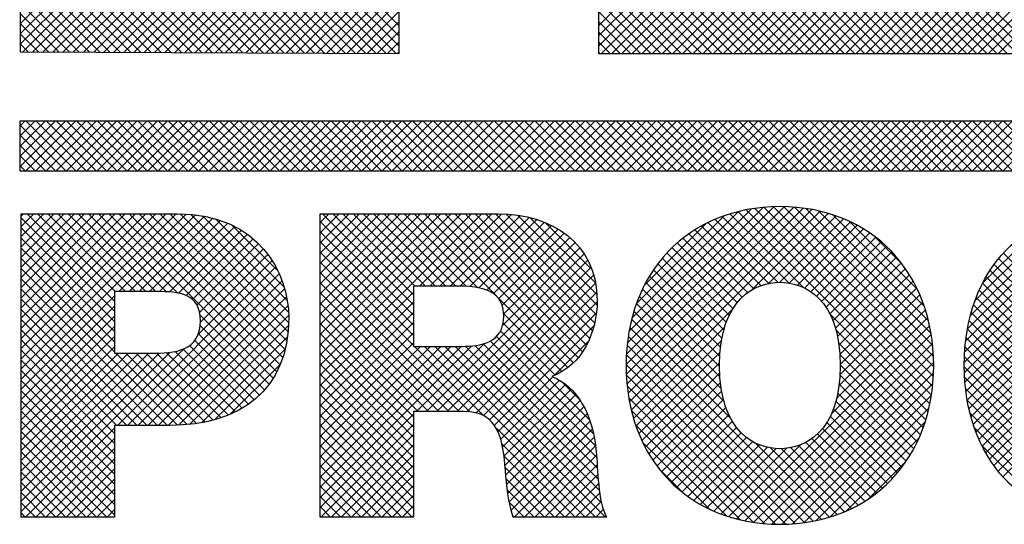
# Model space of a CAD drawing. Extents: x 0 to 34, y 0 to 22.
# Tile 6 of 20: x 29.104 to 29.531, y 3.037 to 3.256. Entities that reach past the tile are written whole.
import ezdxf
from ezdxf.enums import TextEntityAlignment as Align

# ---------------------------------------------------------------- set-up
doc = ezdxf.new("R2010")
doc.units = 0
doc.header["$LTSCALE"] = 0.25
doc.header["$MEASUREMENT"] = 0
for name, color, linetype in [('DIM', 7, 'CONTINUOUS'), ('FORMAT', 6, 'CONTINUOUS'), ('LOGO_HI', 11, 'CONTINUOUS')]:
    doc.layers.add(name, color=color, linetype=linetype)
doc.styles.add('RD25', font='ROMAND.shx', dxfattribs={"height": 0.25})
doc.styles.add('ROMAND', font='ROMAND.SHX')
doc.styles.add('RS10', font='ROMANS.shx', dxfattribs={"height": 0.1})

# ---------------------------------------------------------------- blocks, each defined once
blk = doc.blocks.new('FORMAT')
at = {"layer": 'LOGO_HI'}
for p, q in [((-0.79174, 0.75386), (-0.34174, 1.20387)), ((-0.78732, 0.75386), (-0.33732, 1.20387)), ((-0.7829, 0.75386), (-0.3329, 1.20387)), ((-0.77848, 0.75386), (-0.3305, 1.20185)), ((-0.77406, 0.75386), (-0.3293, 1.19863)), ((-0.60684, 0.75386), (-1.04845, 1.19547)), ((-1.04845, 0.76674), (-0.62164, 1.19355)), ((-0.76964, 0.75386), (-0.32809, 1.19541)), ((-0.61126, 0.75386), (-1.04845, 1.19105)), ((-1.04845, 0.76232), (-0.62164, 1.18913)), ((-0.76523, 0.75386), (-0.32689, 1.1922)), ((-0.76081, 0.75386), (-0.32569, 1.18898)), ((-0.61568, 0.75386), (-1.04845, 1.18663)), ((-1.04845, 0.7579), (-0.62164, 1.18471)), ((-0.75639, 0.75386), (-0.32448, 1.18576)), ((-0.6201, 0.75386), (-1.04845, 1.18221)), ((-1.04738, 0.75455), (-0.62164, 1.18029)), ((-0.75197, 0.75386), (-0.32328, 1.18255)), ((-0.62452, 0.75386), (-1.04845, 1.17779)), ((-1.04297, 0.75454), (-0.62164, 1.17587)), ((-0.74755, 0.75386), (-0.32208, 1.17933)), ((-0.74313, 0.75386), (-0.32088, 1.17611)), ((-0.62894, 0.75386), (-1.04845, 1.17337)), ((-1.03857, 0.75452), (-0.62164, 1.17145)), ((-0.73871, 0.75386), (-0.31967, 1.1729)), ((-0.63336, 0.75386), (-1.04845, 1.16895)), ((-1.03417, 0.7545), (-0.62164, 1.16703)), ((-0.73429, 0.75386), (-0.31847, 1.16968)), ((-0.63778, 0.75386), (-1.04845, 1.16453)), ((-0.72987, 0.75386), (-0.31727, 1.16646)), ((-0.72545, 0.75386), (-0.31607, 1.16325)), ((-0.6422, 0.75386), (-1.04845, 1.16011)), ((-0.72103, 0.75386), (-0.31486, 1.16003)), ((-0.64662, 0.75386), (-1.04845, 1.15569)), ((-0.71661, 0.75386), (-0.31366, 1.15681)), ((-0.71219, 0.75386), (-0.31246, 1.1536)), ((-0.70777, 0.75386), (-0.31125, 1.15038)), ((-0.70335, 0.75386), (-0.42543, 1.03179)), ((-0.69893, 0.75386), (-0.4277, 1.0251)), ((-0.69451, 0.75386), (-0.42997, 1.0184)), ((-0.6901, 0.75386), (-0.43224, 1.01171)), ((-0.68568, 0.75386), (-0.43452, 1.00502)), ((-0.68126, 0.75386), (-0.43679, 0.99833)), ((-0.67684, 0.75386), (-0.43918, 0.99151)), ((-0.67242, 0.75386), (-0.44148, 0.9848)), ((-0.668, 0.75386), (-0.44378, 0.97808)), ((-0.66358, 0.75386), (-0.44608, 0.97136)), ((-0.65916, 0.75386), (-0.44837, 0.96465)), ((-0.65474, 0.75386), (-0.45067, 0.95793)), ((-0.65032, 0.75386), (-0.45297, 0.95122)), ((-0.79744, 0.76584), (-0.62164, 0.94164)), ((-0.6459, 0.75386), (-0.45526, 0.9445)), ((-0.79744, 0.76142), (-0.62164, 0.93722)), ((-0.64148, 0.75386), (-0.45756, 0.93778)), ((-0.79744, 0.757), (-0.62164, 0.9328)), ((-0.88392, 0.76577), (-1.04845, 0.9303)), ((-0.79616, 0.75386), (-0.62164, 0.92838)), ((-0.63706, 0.75386), (-0.45986, 0.93107)), ((-0.88392, 0.76135), (-1.04845, 0.92588)), ((-0.63264, 0.75386), (-0.46215, 0.92435)), ((-0.88392, 0.75693), (-1.04845, 0.92146)), ((-0.88527, 0.75387), (-1.04845, 0.91704)), ((-0.62822, 0.75386), (-0.46435, 0.91773)), ((-0.6238, 0.75386), (-0.46019, 0.91748)), ((-0.88971, 0.75389), (-1.04845, 0.91262)), ((-0.89415, 0.7539), (-1.04845, 0.9082)), ((-0.89859, 0.75392), (-1.04845, 0.90378)), ((-0.90303, 0.75394), (-1.04845, 0.89936)), ((-1.02977, 0.75448), (-0.88392, 0.90033)), ((-0.65104, 0.75386), (-0.79744, 0.90026)), ((-0.90746, 0.75396), (-1.04845, 0.89494)), ((-1.02537, 0.75446), (-0.88392, 0.89591)), ((-0.65546, 0.75386), (-0.79744, 0.89584)), ((-0.9119, 0.75398), (-1.04845, 0.89053)), ((-1.02097, 0.75444), (-0.88392, 0.89149)), ((-0.65988, 0.75386), (-0.79744, 0.89142)), ((-0.91634, 0.754), (-1.04845, 0.88611)), ((-1.01657, 0.75442), (-0.88392, 0.88707)), ((-0.6643, 0.75386), (-0.79744, 0.887)), ((-0.92078, 0.75402), (-1.04845, 0.88169)), ((-1.01217, 0.7544), (-0.88392, 0.88265)), ((-0.66872, 0.75386), (-0.79744, 0.88258)), ((-0.92522, 0.75404), (-1.04845, 0.87727)), ((-1.00777, 0.75439), (-0.88392, 0.87823)), ((-0.67314, 0.75386), (-0.79744, 0.87817)), ((-0.92966, 0.75406), (-1.04845, 0.87285)), ((-1.00337, 0.75437), (-0.88392, 0.87381)), ((-0.67755, 0.75386), (-0.79744, 0.87375)), ((-0.93409, 0.75407), (-1.04845, 0.86843)), ((-0.99897, 0.75435), (-0.88392, 0.8694)), ((-0.68197, 0.75386), (-0.79744, 0.86933)), ((-0.93853, 0.75409), (-1.04845, 0.86401)), ((-0.99457, 0.75433), (-0.88392, 0.86498)), ((-0.68639, 0.75386), (-0.79744, 0.86491)), ((-0.94297, 0.75411), (-1.04845, 0.85959)), ((-0.99017, 0.75431), (-0.88392, 0.86056)), ((-0.69081, 0.75386), (-0.79744, 0.86049)), ((-0.94741, 0.75413), (-1.04845, 0.85517)), ((-0.98576, 0.75429), (-0.88392, 0.85614)), ((-0.69523, 0.75386), (-0.79744, 0.85607)), ((-0.95185, 0.75415), (-1.04845, 0.85075)), ((-0.98136, 0.75427), (-0.88392, 0.85172)), ((-0.69965, 0.75386), (-0.79744, 0.85165)), ((-0.95628, 0.75417), (-1.04845, 0.84633)), ((-0.97696, 0.75426), (-0.88392, 0.8473)), ((-0.70407, 0.75386), (-0.79744, 0.84723)), ((-0.97256, 0.75424), (-0.88392, 0.84288)), ((-0.70849, 0.75386), (-0.79744, 0.84281)), ((-0.96072, 0.75419), (-1.04845, 0.84191)), ((-0.96816, 0.75422), (-0.88392, 0.83846)), ((-0.71291, 0.75386), (-0.79744, 0.83839)), ((-0.96516, 0.75421), (-1.04845, 0.83749)), ((-0.96376, 0.7542), (-0.88392, 0.83404)), ((-0.71733, 0.75386), (-0.79744, 0.83397)), ((-0.9696, 0.75422), (-1.04845, 0.83307)), ((-0.95936, 0.75418), (-0.88392, 0.82962)), ((-0.72175, 0.75386), (-0.79744, 0.82955)), ((-0.97404, 0.75424), (-1.04845, 0.82865)), ((-0.95496, 0.75416), (-0.88392, 0.8252)), ((-0.72617, 0.75386), (-0.79744, 0.82513)), ((-0.97848, 0.75426), (-1.04845, 0.82423)), ((-0.95056, 0.75414), (-0.88392, 0.82078)), ((-0.73059, 0.75386), (-0.79744, 0.82071)), ((-0.98291, 0.75428), (-1.04845, 0.81981)), ((-0.94616, 0.75413), (-0.88392, 0.81636)), ((-0.98735, 0.7543), (-1.04845, 0.8154)), ((-0.73501, 0.75386), (-0.79744, 0.81629)), ((-0.99179, 0.75432), (-1.04845, 0.81098)), ((-0.94176, 0.75411), (-0.88392, 0.81194)), ((-0.73943, 0.75386), (-0.79744, 0.81187)), ((-0.99623, 0.75434), (-1.04845, 0.80656)), ((-0.93736, 0.75409), (-0.88392, 0.80752)), ((-0.74385, 0.75386), (-0.79744, 0.80745)), ((-1.00067, 0.75436), (-1.04845, 0.80214)), ((-0.93296, 0.75407), (-0.88392, 0.8031)), ((-0.74827, 0.75386), (-0.79744, 0.80304)), ((-1.00511, 0.75437), (-1.04845, 0.79772)), ((-0.92855, 0.75405), (-0.88392, 0.79868)), ((-0.75268, 0.75386), (-0.79744, 0.79862)), ((-1.00954, 0.75439), (-1.04845, 0.7933)), ((-0.92415, 0.75403), (-0.88392, 0.79427)), ((-0.7571, 0.75386), (-0.79744, 0.7942)), ((-1.01398, 0.75441), (-1.04845, 0.78888)), ((-0.91975, 0.75401), (-0.88392, 0.78985)), ((-0.76152, 0.75386), (-0.79744, 0.78978)), ((-1.01842, 0.75443), (-1.04845, 0.78446)), ((-0.91535, 0.75399), (-0.88392, 0.78543)), ((-0.76594, 0.75386), (-0.79744, 0.78536)), ((-1.02286, 0.75445), (-1.04845, 0.78004)), ((-0.91095, 0.75398), (-0.88392, 0.78101)), ((-0.77036, 0.75386), (-0.79744, 0.78094)), ((-1.0273, 0.75447), (-1.04845, 0.77562)), ((-0.90655, 0.75396), (-0.88392, 0.77659)), ((-0.77478, 0.75386), (-0.79744, 0.77652)), ((-1.03173, 0.75449), (-1.04845, 0.7712)), ((-0.90215, 0.75394), (-0.88392, 0.77217)), ((-0.7792, 0.75386), (-0.79744, 0.7721)), ((-1.03617, 0.75451), (-1.04845, 0.76678)), ((-0.89775, 0.75392), (-0.88392, 0.76775)), ((-0.78362, 0.75386), (-0.79744, 0.76768)), ((-1.04061, 0.75453), (-1.04845, 0.76236)), ((-0.89335, 0.7539), (-0.88392, 0.76333)), ((-0.78804, 0.75386), (-0.79744, 0.76326)), ((-1.04505, 0.75454), (-1.04845, 0.75794)), ((-0.88895, 0.75388), (-0.88392, 0.75891)), ((-0.79246, 0.75386), (-0.79744, 0.75884)), ((-0.88455, 0.75386), (-0.88392, 0.75449)), ((-0.79688, 0.75386), (-0.79744, 0.75442)), ((-1.0487, 0.72229), (-1.04651, 0.72448)), ((-1.0487, 0.71787), (-1.04209, 0.72448)), ((-1.0487, 0.71345), (-1.03767, 0.72448)), ((-1.0487, 0.70903), (-1.03325, 0.72448)), ((-1.0487, 0.70461), (-1.02883, 0.72448)), ((-1.0287, 0.70284), (-1.0487, 0.72284)), ((-1.04606, 0.70284), (-1.02441, 0.72448)), ((-1.02428, 0.70284), (-1.04592, 0.72448)), ((-1.04164, 0.70284), (-1.01999, 0.72448)), ((-1.01986, 0.70284), (-1.0415, 0.72448)), ((-1.03722, 0.70284), (-1.01557, 0.72448)), ((-1.01544, 0.70284), (-1.03709, 0.72448)), ((-1.0328, 0.70284), (-1.01115, 0.72448)), ((-1.01102, 0.70284), (-1.03267, 0.72448)), ((-1.02838, 0.70284), (-1.00674, 0.72448)), ((-1.0066, 0.70284), (-1.02825, 0.72448)), ((-1.02396, 0.70284), (-1.00232, 0.72448)), ((-1.00218, 0.70284), (-1.02383, 0.72448)), ((-1.01954, 0.70284), (-0.9979, 0.72448)), ((-0.99776, 0.70284), (-1.01941, 0.72448)), ((-1.01512, 0.70284), (-0.99348, 0.72448)), ((-0.99334, 0.70284), (-1.01499, 0.72448)), ((-1.0107, 0.70284), (-0.98906, 0.72448)), ((-0.98892, 0.70284), (-1.01057, 0.72448)), ((-1.00628, 0.70284), (-0.98464, 0.72448)), ((-0.9845, 0.70284), (-1.00615, 0.72448)), ((-1.00186, 0.70284), (-0.98022, 0.72448)), ((-0.98009, 0.70284), (-1.00173, 0.72448)), ((-0.99744, 0.70284), (-0.9758, 0.72448)), ((-0.97567, 0.70284), (-0.99731, 0.72448)), ((-0.99302, 0.70284), (-0.97138, 0.72448)), ((-0.97125, 0.70284), (-0.99289, 0.72448)), ((-0.9886, 0.70284), (-0.96696, 0.72448)), ((-0.96683, 0.70284), (-0.98847, 0.72448)), ((-0.98419, 0.70284), (-0.96254, 0.72448)), ((-0.96241, 0.70284), (-0.98405, 0.72448)), ((-0.97977, 0.70284), (-0.95812, 0.72448)), ((-0.95799, 0.70284), (-0.97963, 0.72448)), ((-0.97535, 0.70284), (-0.9537, 0.72448)), ((-0.95357, 0.70284), (-0.97521, 0.72448)), ((-0.97093, 0.70284), (-0.94928, 0.72448)), ((-0.94915, 0.70284), (-0.97079, 0.72448)), ((-0.96651, 0.70284), (-0.94486, 0.72448)), ((-0.94473, 0.70284), (-0.96637, 0.72448)), ((-0.96209, 0.70284), (-0.94044, 0.72448)), ((-0.94031, 0.70284), (-0.96196, 0.72448)), ((-0.95767, 0.70284), (-0.93602, 0.72448)), ((-0.93589, 0.70284), (-0.95754, 0.72448)), ((-0.95325, 0.70284), (-0.93161, 0.72448)), ((-0.93147, 0.70284), (-0.95312, 0.72448)), ((-0.94883, 0.70284), (-0.92719, 0.72448)), ((-0.92705, 0.70284), (-0.9487, 0.72448)), ((-0.94441, 0.70284), (-0.92277, 0.72448)), ((-0.92263, 0.70284), (-0.94428, 0.72448)), ((-0.93999, 0.70284), (-0.91835, 0.72448)), ((-0.91821, 0.70284), (-0.93986, 0.72448)), ((-0.93557, 0.70284), (-0.91393, 0.72448)), ((-0.91379, 0.70284), (-0.93544, 0.72448)), ((-0.93115, 0.70284), (-0.90951, 0.72448)), ((-0.90937, 0.70284), (-0.93102, 0.72448)), ((-0.92673, 0.70284), (-0.90509, 0.72448)), ((-0.90496, 0.70284), (-0.9266, 0.72448)), ((-0.92231, 0.70284), (-0.90067, 0.72448)), ((-0.90054, 0.70284), (-0.92218, 0.72448)), ((-0.91789, 0.70284), (-0.89625, 0.72448)), ((-0.89612, 0.70284), (-0.91776, 0.72448)), ((-0.91347, 0.70284), (-0.89183, 0.72448)), ((-0.8917, 0.70284), (-0.91334, 0.72448)), ((-0.90906, 0.70284), (-0.88741, 0.72448)), ((-0.88728, 0.70284), (-0.90892, 0.72448)), ((-0.90464, 0.70284), (-0.88299, 0.72448)), ((-0.88286, 0.70284), (-0.9045, 0.72448)), ((-0.90022, 0.70284), (-0.87857, 0.72448)), ((-0.87844, 0.70284), (-0.90008, 0.72448)), ((-0.8958, 0.70284), (-0.87415, 0.72448)), ((-0.87402, 0.70284), (-0.89566, 0.72448)), ((-0.89138, 0.70284), (-0.86973, 0.72448)), ((-0.8696, 0.70284), (-0.89124, 0.72448)), ((-0.88696, 0.70284), (-0.86531, 0.72448)), ((-0.86518, 0.70284), (-0.88683, 0.72448)), ((-0.88254, 0.70284), (-0.86089, 0.72448)), ((-0.86076, 0.70284), (-0.88241, 0.72448)), ((-0.87812, 0.70284), (-0.85648, 0.72448)), ((-0.85634, 0.70284), (-0.87799, 0.72448)), ((-0.8737, 0.70284), (-0.85206, 0.72448)), ((-0.85192, 0.70284), (-0.87357, 0.72448)), ((-0.86928, 0.70284), (-0.84764, 0.72448)), ((-0.8475, 0.70284), (-0.86915, 0.72448)), ((-0.86486, 0.70284), (-0.84322, 0.72448)), ((-0.84308, 0.70284), (-0.86473, 0.72448)), ((-0.86044, 0.70284), (-0.8388, 0.72448)), ((-0.83866, 0.70284), (-0.86031, 0.72448)), ((-0.85602, 0.70284), (-0.83438, 0.72448)), ((-0.83424, 0.70284), (-0.85589, 0.72448)), ((-0.8516, 0.70284), (-0.82996, 0.72448)), ((-0.82983, 0.70284), (-0.85147, 0.72448)), ((-0.84718, 0.70284), (-0.82554, 0.72448)), ((-0.82541, 0.70284), (-0.84705, 0.72448)), ((-0.84276, 0.70284), (-0.82112, 0.72448)), ((-0.82099, 0.70284), (-0.84263, 0.72448)), ((-0.83834, 0.70284), (-0.8167, 0.72448)), ((-0.81657, 0.70284), (-0.83821, 0.72448)), ((-0.83393, 0.70284), (-0.81228, 0.72448)), ((-0.81215, 0.70284), (-0.83379, 0.72448)), ((-0.82951, 0.70284), (-0.80786, 0.72448)), ((-0.80773, 0.70284), (-0.82937, 0.72448)), ((-0.82509, 0.70284), (-0.80344, 0.72448)), ((-0.80331, 0.70284), (-0.82495, 0.72448)), ((-0.82067, 0.70284), (-0.79902, 0.72448)), ((-0.79889, 0.70284), (-0.82053, 0.72448)), ((-0.81625, 0.70284), (-0.7946, 0.72448)), ((-0.79447, 0.70284), (-0.81611, 0.72448)), ((-0.81183, 0.70284), (-0.79018, 0.72448)), ((-0.79005, 0.70284), (-0.81169, 0.72448)), ((-0.80741, 0.70284), (-0.78576, 0.72448)), ((-0.78563, 0.70284), (-0.80728, 0.72448)), ((-0.80299, 0.70284), (-0.78135, 0.72448)), ((-0.78121, 0.70284), (-0.80286, 0.72448)), ((-0.79857, 0.70284), (-0.77693, 0.72448)), ((-0.77679, 0.70284), (-0.79844, 0.72448)), ((-0.79415, 0.70284), (-0.77251, 0.72448)), ((-0.77237, 0.70284), (-0.79402, 0.72448)), ((-0.78973, 0.70284), (-0.76809, 0.72448)), ((-0.76795, 0.70284), (-0.7896, 0.72448)), ((-0.78531, 0.70284), (-0.76367, 0.72448)), ((-0.76353, 0.70284), (-0.78518, 0.72448)), ((-0.78089, 0.70284), (-0.75925, 0.72448)), ((-0.75911, 0.70284), (-0.78076, 0.72448)), ((-0.77647, 0.70284), (-0.75483, 0.72448)), ((-0.7547, 0.70284), (-0.77634, 0.72448)), ((-0.77205, 0.70284), (-0.75041, 0.72448)), ((-0.75028, 0.70284), (-0.77192, 0.72448)), ((-0.76763, 0.70284), (-0.74599, 0.72448)), ((-0.74586, 0.70284), (-0.7675, 0.72448)), ((-0.76321, 0.70284), (-0.74157, 0.72448)), ((-0.74144, 0.70284), (-0.76308, 0.72448)), ((-0.7588, 0.70284), (-0.73715, 0.72448)), ((-0.73702, 0.70284), (-0.75866, 0.72448)), ((-0.75438, 0.70284), (-0.73273, 0.72448)), ((-0.7326, 0.70284), (-0.75424, 0.72448)), ((-0.74996, 0.70284), (-0.72831, 0.72448)), ((-0.72818, 0.70284), (-0.74982, 0.72448)), ((-0.74554, 0.70284), (-0.72389, 0.72448)), ((-0.72376, 0.70284), (-0.7454, 0.72448)), ((-0.74112, 0.70284), (-0.71947, 0.72448)), ((-0.71934, 0.70284), (-0.74098, 0.72448)), ((-0.7367, 0.70284), (-0.71505, 0.72448)), ((-0.71492, 0.70284), (-0.73656, 0.72448)), ((-0.73228, 0.70284), (-0.71063, 0.72448)), ((-0.7105, 0.70284), (-0.73215, 0.72448)), ((-0.72786, 0.70284), (-0.70622, 0.72448)), ((-0.70608, 0.70284), (-0.72773, 0.72448)), ((-0.72344, 0.70284), (-0.7018, 0.72448)), ((-0.70166, 0.70284), (-0.72331, 0.72448)), ((-0.71902, 0.70284), (-0.69738, 0.72448)), ((-0.69724, 0.70284), (-0.71889, 0.72448)), ((-0.7146, 0.70284), (-0.69296, 0.72448)), ((-0.69282, 0.70284), (-0.71447, 0.72448)), ((-0.71018, 0.70284), (-0.68854, 0.72448)), ((-0.6884, 0.70284), (-0.71005, 0.72448)), ((-0.70576, 0.70284), (-0.68412, 0.72448)), ((-0.68398, 0.70284), (-0.70563, 0.72448)), ((-0.70134, 0.70284), (-0.6797, 0.72448)), ((-0.67957, 0.70284), (-0.70121, 0.72448)), ((-0.69692, 0.70284), (-0.67528, 0.72448)), ((-0.67515, 0.70284), (-0.69679, 0.72448)), ((-0.6925, 0.70284), (-0.67086, 0.72448)), ((-0.67073, 0.70284), (-0.69237, 0.72448)), ((-0.68808, 0.70284), (-0.66644, 0.72448)), ((-0.66631, 0.70284), (-0.68795, 0.72448)), ((-0.68367, 0.70284), (-0.66202, 0.72448)), ((-0.66189, 0.70284), (-0.68353, 0.72448)), ((-0.67925, 0.70284), (-0.6576, 0.72448)), ((-0.65747, 0.70284), (-0.67911, 0.72448)), ((-0.67483, 0.70284), (-0.65318, 0.72448)), ((-0.65305, 0.70284), (-0.67469, 0.72448)), ((-0.67041, 0.70284), (-0.64876, 0.72448)), ((-0.64863, 0.70284), (-0.67027, 0.72448)), ((-0.66599, 0.70284), (-0.64434, 0.72448)), ((-0.64421, 0.70284), (-0.66585, 0.72448)), ((-0.66157, 0.70284), (-0.63992, 0.72448)), ((-0.63979, 0.70284), (-0.66143, 0.72448)), ((-0.65715, 0.70284), (-0.6355, 0.72448)), ((-0.63537, 0.70284), (-0.65702, 0.72448)), ((-0.65273, 0.70284), (-0.63108, 0.72448)), ((-0.63095, 0.70284), (-0.6526, 0.72448)), ((-0.64831, 0.70284), (-0.62667, 0.72448)), ((-0.62653, 0.70284), (-0.64818, 0.72448)), ((-0.64389, 0.70284), (-0.62225, 0.72448)), ((-0.62211, 0.70284), (-0.64376, 0.72448)), ((-0.63947, 0.70284), (-0.61783, 0.72448)), ((-0.61769, 0.70284), (-0.63934, 0.72448)), ((-0.63505, 0.70284), (-0.61341, 0.72448)), ((-0.61327, 0.70284), (-0.63492, 0.72448)), ((-0.63063, 0.70284), (-0.60899, 0.72448)), ((-0.60885, 0.70284), (-0.6305, 0.72448)), ((-0.62621, 0.70284), (-0.60457, 0.72448)), ((-0.60444, 0.70284), (-0.62608, 0.72448)), ((-0.62179, 0.70284), (-0.60015, 0.72448)), ((-0.60002, 0.70284), (-0.62166, 0.72448)), ((-1.03312, 0.70284), (-1.0487, 0.71842)), ((-1.03754, 0.70284), (-1.0487, 0.714)), ((-1.04196, 0.70284), (-1.0487, 0.70958)), ((-1.04638, 0.70284), (-1.0487, 0.70517)), ((-1.04811, 0.68311), (-1.04704, 0.68418)), ((-1.04811, 0.67869), (-1.04262, 0.68418)), ((-1.04811, 0.67427), (-1.0382, 0.68418)), ((-1.04811, 0.66985), (-1.03378, 0.68418)), ((-1.04811, 0.66543), (-1.02936, 0.68418)), ((-1.04811, 0.66101), (-1.02494, 0.68418)), ((-1.04811, 0.65659), (-1.02053, 0.68418)), ((-1.04811, 0.65217), (-1.01611, 0.68418)), ((-1.04811, 0.64775), (-1.01169, 0.68418)), ((-1.04811, 0.64334), (-1.00727, 0.68418)), ((-1.04811, 0.63892), (-1.00285, 0.68418)), ((-1.04811, 0.6345), (-0.99843, 0.68418)), ((-1.04811, 0.63008), (-0.99401, 0.68418)), ((-1.04811, 0.62566), (-0.98959, 0.68418)), ((-1.04811, 0.62124), (-0.98517, 0.68418)), ((-1.04811, 0.61682), (-0.98075, 0.68418)), ((-1.04811, 0.6124), (-0.97643, 0.68407)), ((-1.00754, 0.64632), (-1.04539, 0.68418)), ((-1.00723, 0.65043), (-1.04097, 0.68418)), ((-1.00281, 0.65043), (-1.03655, 0.68418)), ((-0.99839, 0.65043), (-1.03213, 0.68418)), ((-0.99397, 0.65043), (-1.02771, 0.68418)), ((-0.98955, 0.65043), (-1.0233, 0.68418)), ((-0.98504, 0.65034), (-1.01888, 0.68418)), ((-0.98008, 0.6498), (-1.01446, 0.68418)), ((-0.93864, 0.61278), (-1.01004, 0.68418)), ((-0.93704, 0.6156), (-1.00562, 0.68418)), ((-0.93565, 0.61862), (-1.0012, 0.68418)), ((-0.93446, 0.62185), (-0.99678, 0.68418)), ((-0.93348, 0.6253), (-0.99236, 0.68418)), ((-0.93273, 0.62897), (-0.98794, 0.68418)), ((-0.93222, 0.63288), (-0.98352, 0.68418)), ((-0.93196, 0.63703), (-0.97909, 0.68417)), ((-0.93198, 0.64148), (-0.97444, 0.68394)), ((-0.91827, 0.68036), (-0.91446, 0.68418)), ((-0.91827, 0.67594), (-0.91004, 0.68418)), ((-0.91827, 0.67152), (-0.90562, 0.68418)), ((-0.91827, 0.6671), (-0.9012, 0.68418)), ((-0.91827, 0.66268), (-0.89678, 0.68418)), ((-0.91827, 0.65826), (-0.89236, 0.68418)), ((-0.91827, 0.65384), (-0.88794, 0.68418)), ((-0.91827, 0.64943), (-0.88352, 0.68418)), ((-0.91827, 0.64501), (-0.8791, 0.68418)), ((-0.91827, 0.64059), (-0.87468, 0.68418)), ((-0.91827, 0.63617), (-0.87027, 0.68418)), ((-0.91827, 0.63175), (-0.86585, 0.68418)), ((-0.91827, 0.62733), (-0.86143, 0.68418)), ((-0.91827, 0.62291), (-0.85701, 0.68418)), ((-0.91827, 0.61849), (-0.85259, 0.68418)), ((-0.91827, 0.61407), (-0.84817, 0.68418)), ((-0.8777, 0.64465), (-0.91723, 0.68418)), ((-0.8777, 0.64907), (-0.91281, 0.68418)), ((-0.87704, 0.65282), (-0.90839, 0.68418)), ((-0.87262, 0.65282), (-0.90397, 0.68418)), ((-0.8682, 0.65282), (-0.89955, 0.68418)), ((-0.86378, 0.65282), (-0.89513, 0.68418)), ((-0.85936, 0.65282), (-0.89071, 0.68418)), ((-0.85483, 0.65271), (-0.88629, 0.68418)), ((-0.8498, 0.6521), (-0.88187, 0.68418)), ((-0.8418, 0.64852), (-0.87745, 0.68418)), ((-0.8751, 0.65282), (-0.84375, 0.68418)), ((-0.80835, 0.61949), (-0.87304, 0.68418)), ((-0.87068, 0.65282), (-0.83935, 0.68415)), ((-0.80623, 0.62179), (-0.86862, 0.68418)), ((-0.86626, 0.65282), (-0.83519, 0.6839)), ((-0.80435, 0.62433), (-0.8642, 0.68418)), ((-0.80269, 0.62709), (-0.85978, 0.68418)), ((-0.80126, 0.63008), (-0.85536, 0.68418)), ((-0.80007, 0.63331), (-0.85094, 0.68418)), ((-0.79912, 0.63678), (-0.84652, 0.68418)), ((-0.79844, 0.64052), (-0.8421, 0.68418)), ((-0.79808, 0.64457), (-0.83759, 0.68408)), ((-0.78549, 0.61869), (-0.71689, 0.68729)), ((-0.7854, 0.61436), (-0.71268, 0.68709)), ((-0.78536, 0.62325), (-0.72133, 0.68727)), ((-0.78512, 0.61023), (-0.70867, 0.68668)), ((-0.78495, 0.62807), (-0.72604, 0.68698)), ((-0.78465, 0.60627), (-0.70484, 0.68608)), ((-0.78419, 0.63325), (-0.7311, 0.68634)), ((-0.78402, 0.60249), (-0.70119, 0.68532)), ((-0.78295, 0.63891), (-0.73663, 0.68523)), ((-0.70847, 0.6522), (-0.74046, 0.68418)), ((-0.65359, 0.60174), (-0.737, 0.68514)), ((-0.65293, 0.60549), (-0.73338, 0.68594)), ((-0.7309, 0.65118), (-0.6977, 0.68439)), ((-0.65243, 0.60941), (-0.72959, 0.68657)), ((-0.6521, 0.6135), (-0.72562, 0.68702)), ((-0.65197, 0.61779), (-0.72144, 0.68727)), ((-0.65206, 0.6223), (-0.71705, 0.68729)), ((-0.6524, 0.62706), (-0.7124, 0.68706)), ((-0.65308, 0.63216), (-0.70743, 0.68651)), ((-0.65421, 0.63771), (-0.70201, 0.68551)), ((-0.65601, 0.64392), (-0.69592, 0.68384)), ((-0.63868, 0.61966), (-0.57104, 0.6873)), ((-0.63864, 0.61528), (-0.56677, 0.68715)), ((-0.63851, 0.62425), (-0.57552, 0.68724)), ((-0.63841, 0.6111), (-0.56268, 0.68682)), ((-0.63808, 0.6291), (-0.58027, 0.68691)), ((-0.63799, 0.60709), (-0.55877, 0.68631)), ((-0.63741, 0.60325), (-0.55503, 0.68564)), ((-0.6373, 0.6343), (-0.58536, 0.68624)), ((-0.63605, 0.63997), (-0.59093, 0.68509)), ((-1.00754, 0.6419), (-1.04811, 0.68247)), ((-1.00566, 0.65043), (-0.97236, 0.68372)), ((-1.00124, 0.65043), (-0.96853, 0.68314)), ((-0.99682, 0.65043), (-0.96492, 0.68233)), ((-0.9924, 0.65043), (-0.96151, 0.68132)), ((-0.98799, 0.65042), (-0.95831, 0.6801)), ((-0.93252, 0.64643), (-0.96938, 0.68329)), ((-0.93381, 0.65214), (-0.96365, 0.68198)), ((-0.8777, 0.64023), (-0.91827, 0.6808)), ((-0.86184, 0.65282), (-0.83128, 0.68339)), ((-0.85744, 0.65281), (-0.82761, 0.68264)), ((-0.85324, 0.65259), (-0.82416, 0.68167)), ((-0.84939, 0.65202), (-0.82091, 0.6805)), ((-0.7981, 0.64901), (-0.83269, 0.6836)), ((-0.79867, 0.65401), (-0.8272, 0.68254)), ((-0.8003, 0.66005), (-0.82064, 0.68039)), ((-0.78097, 0.64531), (-0.7429, 0.68338)), ((-0.77759, 0.65311), (-0.75057, 0.68013)), ((-0.72353, 0.654), (-0.74996, 0.68043)), ((-0.71958, 0.65447), (-0.74693, 0.68182)), ((-0.71487, 0.65417), (-0.74376, 0.68307)), ((-0.7237, 0.65397), (-0.69436, 0.68331)), ((-0.71876, 0.65448), (-0.69116, 0.68208)), ((-0.71469, 0.65414), (-0.6881, 0.68072)), ((-0.659, 0.65134), (-0.68864, 0.68097)), ((-0.63405, 0.64638), (-0.59723, 0.68321)), ((-0.63062, 0.65423), (-0.60497, 0.67989)), ((-1.00754, 0.63748), (-1.04811, 0.67805)), ((-0.98373, 0.65026), (-0.9553, 0.67869)), ((-0.97982, 0.64975), (-0.95247, 0.6771)), ((-0.97645, 0.6487), (-0.94982, 0.67533)), ((-0.93654, 0.65929), (-0.95656, 0.67932)), ((-0.8777, 0.63581), (-0.91827, 0.67638)), ((-0.84596, 0.65103), (-0.81786, 0.67913)), ((-0.84304, 0.64953), (-0.815, 0.67757)), ((-0.84077, 0.64738), (-0.81234, 0.67582)), ((-0.73275, 0.64996), (-0.75829, 0.6755)), ((-0.73004, 0.65167), (-0.75564, 0.67727)), ((-0.72699, 0.65303), (-0.75286, 0.67891)), ((-0.71114, 0.65326), (-0.68518, 0.67923)), ((-0.70801, 0.65197), (-0.68238, 0.67761)), ((-0.70523, 0.65033), (-0.6797, 0.67587)), ((-1.00754, 0.63306), (-1.04811, 0.67363)), ((-0.97373, 0.647), (-0.94734, 0.67339)), ((-0.97177, 0.64455), (-0.94503, 0.67128)), ((-0.8777, 0.63139), (-0.91827, 0.67196)), ((-0.83927, 0.64446), (-0.80986, 0.67387)), ((-0.83863, 0.64068), (-0.80759, 0.67172)), ((-0.73727, 0.64564), (-0.76324, 0.67161)), ((-0.73516, 0.64794), (-0.76083, 0.67361)), ((-0.70277, 0.64838), (-0.67714, 0.67401)), ((-0.7006, 0.64613), (-0.6747, 0.67203)), ((-0.66576, 0.66252), (-0.6776, 0.67435)), ((-1.00754, 0.62864), (-1.04811, 0.66922)), ((-0.97061, 0.64128), (-0.9429, 0.669)), ((-0.8777, 0.62697), (-0.91827, 0.66754)), ((-0.87205, 0.59842), (-0.80367, 0.6668)), ((-0.83905, 0.63584), (-0.80552, 0.66937)), ((-0.74069, 0.64022), (-0.76773, 0.66726)), ((-0.73911, 0.64306), (-0.76554, 0.66949)), ((-0.6987, 0.64361), (-0.67238, 0.66993)), ((-0.69707, 0.64082), (-0.67017, 0.66772)), ((-0.59435, 0.63972), (-0.62173, 0.6671)), ((-1.00754, 0.62422), (-1.04811, 0.6648)), ((-0.97124, 0.63181), (-0.93912, 0.66394)), ((-0.97029, 0.63719), (-0.94092, 0.66655)), ((-0.85344, 0.59829), (-0.91827, 0.66313)), ((-0.86763, 0.59842), (-0.80204, 0.66401)), ((-0.74201, 0.63712), (-0.7698, 0.66491)), ((-0.6957, 0.63777), (-0.66808, 0.6654)), ((-0.69458, 0.63447), (-0.66609, 0.66296)), ((-0.59555, 0.6365), (-0.62377, 0.66472)), ((-0.98014, 0.5924), (-1.04811, 0.66038)), ((-1.0063, 0.59234), (-0.93749, 0.66115)), ((-1.00188, 0.59234), (-0.93603, 0.65819)), ((-0.85799, 0.59842), (-0.91827, 0.65871)), ((-0.86321, 0.59842), (-0.80065, 0.66098)), ((-0.7439, 0.63017), (-0.7736, 0.65987)), ((-0.74308, 0.63377), (-0.77176, 0.66245)), ((-0.69371, 0.63092), (-0.66423, 0.6604)), ((-0.59726, 0.62937), (-0.6275, 0.65961)), ((-0.59652, 0.63305), (-0.62569, 0.66223)), ((-0.98449, 0.59234), (-1.04811, 0.65596)), ((-0.99746, 0.59234), (-0.93476, 0.65504)), ((-0.86241, 0.59842), (-0.91827, 0.65429)), ((-0.85879, 0.59842), (-0.79953, 0.65769)), ((-0.85442, 0.59837), (-0.79869, 0.6541)), ((-0.74482, 0.62225), (-0.77693, 0.65436)), ((-0.74448, 0.62633), (-0.77532, 0.65718)), ((-0.69308, 0.62713), (-0.66248, 0.65773)), ((-0.69269, 0.6231), (-0.66085, 0.65494)), ((-0.59806, 0.62133), (-0.63074, 0.65401)), ((-0.59777, 0.62547), (-0.62918, 0.65687)), ((-0.98891, 0.59234), (-1.04811, 0.65154)), ((-0.99304, 0.59234), (-0.93368, 0.6517)), ((-0.91827, 0.60965), (-0.8777, 0.65022)), ((-0.86683, 0.59842), (-0.91827, 0.64987)), ((-0.85059, 0.59779), (-0.79818, 0.6502)), ((-0.74492, 0.61793), (-0.77842, 0.65143)), ((-0.69254, 0.61883), (-0.65934, 0.65204)), ((-0.59811, 0.61696), (-0.63217, 0.65103)), ((-1.04811, 0.60798), (-1.00754, 0.64855)), ((-0.99333, 0.59234), (-1.04811, 0.64712)), ((-0.98862, 0.59234), (-0.93283, 0.64813)), ((-0.91827, 0.60523), (-0.8777, 0.6458)), ((-0.87125, 0.59842), (-0.91827, 0.64545)), ((-0.84738, 0.59658), (-0.79804, 0.64592)), ((-0.81072, 0.61744), (-0.84143, 0.64815)), ((-0.74476, 0.61335), (-0.77978, 0.64837)), ((-0.69309, 0.60944), (-0.65669, 0.64585)), ((-0.69265, 0.61431), (-0.65795, 0.64901)), ((-0.59787, 0.61231), (-0.63348, 0.64791)), ((-1.04811, 0.60356), (-1.00754, 0.64413)), ((-0.99775, 0.59234), (-1.04811, 0.6427)), ((-0.9842, 0.59234), (-0.93222, 0.64431)), ((-0.91827, 0.60081), (-0.8777, 0.64138)), ((-0.84475, 0.59479), (-0.79836, 0.64118)), ((-0.78323, 0.59886), (-0.73925, 0.64283)), ((-0.74305, 0.6028), (-0.78212, 0.64187)), ((-0.74422, 0.6084), (-0.78101, 0.64519)), ((-0.6941, 0.60402), (-0.65556, 0.64256)), ((-0.63667, 0.59957), (-0.59195, 0.6443)), ((-0.59598, 0.60157), (-0.63569, 0.64129)), ((-0.59725, 0.60727), (-0.63465, 0.64467)), ((-1.04811, 0.59914), (-1.00754, 0.63971)), ((-1.00217, 0.59234), (-1.04811, 0.63828)), ((-0.9797, 0.59242), (-0.93194, 0.64018)), ((-0.94043, 0.61015), (-0.97043, 0.64015)), ((-0.87567, 0.59842), (-0.91827, 0.64103)), ((-0.91827, 0.59639), (-0.8777, 0.63696)), ((-0.81335, 0.61565), (-0.83864, 0.64094)), ((-0.74024, 0.59557), (-0.78308, 0.63841)), ((-0.65442, 0.59814), (-0.69705, 0.64078)), ((-0.69637, 0.59733), (-0.65457, 0.63913)), ((-0.59302, 0.59419), (-0.63659, 0.63776)), ((-1.04811, 0.59472), (-1.00754, 0.63529)), ((-1.00659, 0.59234), (-1.04811, 0.63386)), ((-0.97493, 0.59277), (-0.93201, 0.63569)), ((-0.94241, 0.60771), (-0.97038, 0.63568)), ((-0.8777, 0.59604), (-0.91827, 0.63661)), ((-0.91827, 0.59197), (-0.8777, 0.63254)), ((-0.84267, 0.59245), (-0.79937, 0.63575)), ((-0.80134, 0.5948), (-0.83995, 0.63341)), ((-0.81626, 0.61415), (-0.83886, 0.63674)), ((-0.70059, 0.5515), (-0.78389, 0.63481)), ((-0.78229, 0.59538), (-0.74275, 0.63492)), ((-0.73759, 0.55169), (-0.65372, 0.63556)), ((-0.65538, 0.59469), (-0.69435, 0.63366)), ((-0.55467, 0.55143), (-0.63734, 0.63409)), ((-0.63579, 0.59604), (-0.59566, 0.63617)), ((-1.04811, 0.5903), (-1.00754, 0.63088)), ((-1.00754, 0.58887), (-1.04811, 0.62944)), ((-0.94691, 0.60337), (-0.97269, 0.62916)), ((-0.94457, 0.60545), (-0.97116, 0.63204)), ((-0.96979, 0.59349), (-0.93245, 0.63083)), ((-0.8777, 0.59162), (-0.91827, 0.63219)), ((-0.79868, 0.58331), (-0.84434, 0.62896)), ((-0.7996, 0.58864), (-0.8418, 0.63085)), ((-0.81676, 0.61393), (-0.80178, 0.62892)), ((-0.70421, 0.55071), (-0.78456, 0.63105)), ((-0.78121, 0.59204), (-0.74408, 0.62916)), ((-0.734, 0.55086), (-0.65303, 0.63183)), ((-0.55829, 0.55063), (-0.63793, 0.63027)), ((-0.63476, 0.59264), (-0.59709, 0.63031)), ((-1.04811, 0.58588), (-1.00754, 0.62646)), ((-1.04811, 0.55495), (-0.9775, 0.62555)), ((-1.00754, 0.58445), (-1.04811, 0.62502)), ((-1.04811, 0.55937), (-0.98338, 0.62409)), ((-0.955, 0.5982), (-0.98124, 0.62444)), ((-0.95213, 0.59975), (-0.97781, 0.62543)), ((-0.94943, 0.60147), (-0.97493, 0.62697)), ((-0.96408, 0.59478), (-0.93346, 0.62541)), ((-0.91827, 0.58755), (-0.8777, 0.62812)), ((-0.8777, 0.5872), (-0.91827, 0.62777)), ((-0.91827, 0.56104), (-0.85252, 0.62679)), ((-0.91827, 0.58313), (-0.87477, 0.62664)), ((-0.91827, 0.57871), (-0.87035, 0.62664)), ((-0.91827, 0.5743), (-0.86593, 0.62664)), ((-0.91827, 0.56988), (-0.86151, 0.62664)), ((-0.91827, 0.56546), (-0.85709, 0.62664)), ((-0.84724, 0.59651), (-0.87737, 0.62664)), ((-0.87647, 0.59842), (-0.8471, 0.62779)), ((-0.79881, 0.5525), (-0.87295, 0.62664)), ((-0.79439, 0.5525), (-0.86853, 0.62664)), ((-0.79617, 0.5587), (-0.86411, 0.62664)), ((-0.79708, 0.56403), (-0.85969, 0.62664)), ((-0.7976, 0.56897), (-0.85528, 0.62665)), ((-0.79795, 0.57374), (-0.85115, 0.62694)), ((-0.79824, 0.57844), (-0.84747, 0.62768)), ((-0.70801, 0.55009), (-0.78505, 0.62713)), ((-0.78, 0.58883), (-0.7447, 0.62413)), ((-0.73024, 0.5502), (-0.6525, 0.62794)), ((-0.65649, 0.59137), (-0.69321, 0.6281)), ((-0.56209, 0.55001), (-0.63836, 0.62628)), ((-0.6336, 0.58938), (-0.5978, 0.62519)), ((-1.04811, 0.56379), (-0.98816, 0.62374)), ((-1.04811, 0.58146), (-1.00588, 0.62369)), ((-1.04811, 0.57704), (-1.00146, 0.62369)), ((-1.04811, 0.57262), (-0.99704, 0.62369)), ((-1.04811, 0.5682), (-0.99263, 0.62369)), ((-1.00754, 0.58003), (-1.04811, 0.6206)), ((-0.97598, 0.59267), (-1.007, 0.62369)), ((-0.97202, 0.59313), (-1.00258, 0.62369)), ((-0.96826, 0.59378), (-0.99816, 0.62369)), ((-0.96467, 0.59462), (-0.99374, 0.62369)), ((-0.96127, 0.59564), (-0.98934, 0.62371)), ((-0.95805, 0.59683), (-0.98512, 0.62391)), ((-0.8777, 0.58278), (-0.91827, 0.62335)), ((-0.71199, 0.54964), (-0.78537, 0.62303)), ((-0.7263, 0.54972), (-0.65214, 0.62388)), ((-0.65773, 0.58819), (-0.69269, 0.62316)), ((-0.56609, 0.54959), (-0.63862, 0.62212)), ((-0.63231, 0.58625), (-0.59809, 0.62048)), ((-1.00754, 0.57561), (-1.04811, 0.61618)), ((-0.9573, 0.59715), (-0.93553, 0.61892)), ((-0.8777, 0.57836), (-0.91827, 0.61893)), ((-0.71617, 0.5494), (-0.78549, 0.61873)), ((-0.77865, 0.58575), (-0.74491, 0.6195)), ((-0.72216, 0.54944), (-0.65198, 0.61962)), ((-0.6591, 0.58514), (-0.69254, 0.61859)), ((-0.5703, 0.54938), (-0.63869, 0.61777)), ((-0.6309, 0.58325), (-0.59808, 0.61606)), ((-1.00754, 0.57119), (-1.04811, 0.61176)), ((-0.8777, 0.57394), (-0.91827, 0.61451)), ((-0.84107, 0.58963), (-0.81733, 0.61337)), ((-0.83989, 0.58639), (-0.81436, 0.61191)), ((-0.80561, 0.60349), (-0.81351, 0.6114)), ((-0.72057, 0.54939), (-0.7854, 0.61421)), ((-0.77719, 0.5828), (-0.74485, 0.61513)), ((-0.71781, 0.54937), (-0.65203, 0.61515)), ((-0.66059, 0.58221), (-0.69265, 0.61428)), ((-0.57475, 0.54941), (-0.63855, 0.61321)), ((-0.62936, 0.58037), (-0.59784, 0.61189)), ((-1.00754, 0.56677), (-1.04811, 0.60734)), ((-0.8777, 0.56952), (-0.91827, 0.61009)), ((-0.83906, 0.5828), (-0.81172, 0.61014)), ((-0.83848, 0.57896), (-0.80937, 0.60807)), ((-0.72522, 0.54962), (-0.78504, 0.60944)), ((-0.7756, 0.57997), (-0.74456, 0.61101)), ((-0.77389, 0.57725), (-0.74402, 0.60713)), ((-0.71321, 0.54955), (-0.65233, 0.61044)), ((-0.6622, 0.57941), (-0.693, 0.6102)), ((-0.57945, 0.54969), (-0.63815, 0.60839)), ((-0.62769, 0.57761), (-0.59736, 0.60795)), ((-1.00754, 0.56235), (-1.04811, 0.60292)), ((-0.94472, 0.6053), (-0.94338, 0.60665)), ((-0.8777, 0.5651), (-0.91827, 0.60567)), ((-0.83806, 0.57496), (-0.80727, 0.60575)), ((-0.83771, 0.57089), (-0.80541, 0.60319)), ((-0.73021, 0.55019), (-0.78435, 0.60433)), ((-0.77207, 0.57466), (-0.74323, 0.6035)), ((-0.70829, 0.55005), (-0.65294, 0.6054)), ((-0.66577, 0.57414), (-0.69442, 0.60279)), ((-0.66393, 0.57672), (-0.69359, 0.60637)), ((-0.58447, 0.55029), (-0.63741, 0.60323)), ((-0.62591, 0.57497), (-0.59666, 0.60423)), ((-1.00754, 0.55793), (-1.04811, 0.5985)), ((-0.8777, 0.56068), (-0.91827, 0.60125)), ((-0.83731, 0.56687), (-0.80377, 0.60041)), ((-0.73565, 0.55122), (-0.7832, 0.59876)), ((-0.77013, 0.57218), (-0.7422, 0.60011)), ((-0.70296, 0.55096), (-0.65398, 0.59994)), ((-0.66773, 0.57168), (-0.6955, 0.59945)), ((-0.62402, 0.57245), (-0.59573, 0.60074)), ((-1.00754, 0.55351), (-1.04811, 0.59409)), ((-0.91827, 0.55662), (-0.8777, 0.59719)), ((-0.8777, 0.55626), (-0.91827, 0.59683)), ((-0.83682, 0.56295), (-0.80235, 0.59741)), ((-0.83618, 0.55916), (-0.80113, 0.59421)), ((-0.76808, 0.56981), (-0.74093, 0.59696)), ((-0.66981, 0.56934), (-0.69683, 0.59636)), ((-0.58995, 0.55135), (-0.6362, 0.5976)), ((-0.622, 0.57005), (-0.59457, 0.59748)), ((-1.04613, 0.5525), (-1.00754, 0.5911)), ((-0.87836, 0.5525), (-0.91827, 0.59241)), ((-0.91797, 0.5525), (-0.8777, 0.59277)), ((-0.80323, 0.5525), (-0.8418, 0.59107)), ((-0.83539, 0.55554), (-0.80012, 0.59081)), ((-0.74177, 0.55292), (-0.78137, 0.59252)), ((-0.76592, 0.56755), (-0.73939, 0.59408)), ((-0.76364, 0.56542), (-0.7376, 0.59145)), ((-0.6743, 0.56499), (-0.70026, 0.59095)), ((-0.672, 0.56711), (-0.69841, 0.59352)), ((-0.69701, 0.5525), (-0.65564, 0.59386)), ((-0.59611, 0.55309), (-0.6343, 0.59128)), ((-1.01095, 0.5525), (-1.04811, 0.58967)), ((-1.04171, 0.5525), (-1.00754, 0.58668)), ((-0.88278, 0.5525), (-0.91827, 0.58799)), ((-0.91355, 0.5525), (-0.8777, 0.58835)), ((-0.834, 0.5525), (-0.7993, 0.5872)), ((-0.76124, 0.56339), (-0.73553, 0.5891)), ((-0.75873, 0.56149), (-0.73318, 0.58703)), ((-0.67926, 0.56111), (-0.7048, 0.58665)), ((-0.67672, 0.563), (-0.70239, 0.58866)), ((-0.68999, 0.55509), (-0.65837, 0.58671)), ((-1.01537, 0.5525), (-1.04811, 0.58525)), ((-1.03729, 0.5525), (-1.00754, 0.58226)), ((-0.8872, 0.5525), (-0.91827, 0.58358)), ((-0.90913, 0.5525), (-0.8777, 0.58393)), ((-0.80765, 0.5525), (-0.83934, 0.58419)), ((-0.82958, 0.5525), (-0.79869, 0.58339)), ((-0.74912, 0.55584), (-0.77832, 0.58504)), ((-0.75609, 0.5597), (-0.73052, 0.58527)), ((-0.75334, 0.55803), (-0.72753, 0.58385)), ((-0.75046, 0.55649), (-0.72415, 0.58281)), ((-0.74745, 0.55508), (-0.72029, 0.58224)), ((-0.74431, 0.55381), (-0.71574, 0.58238)), ((-0.74102, 0.55267), (-0.70979, 0.58391)), ((-0.69712, 0.55246), (-0.72929, 0.58462)), ((-0.69381, 0.55356), (-0.72278, 0.58253)), ((-0.69064, 0.55481), (-0.71803, 0.5822)), ((-0.6876, 0.5562), (-0.71406, 0.58265)), ((-0.6847, 0.55771), (-0.71059, 0.5836)), ((-0.68192, 0.55935), (-0.70752, 0.58496)), ((-0.60355, 0.55611), (-0.6311, 0.58366)), ((-1.01978, 0.5525), (-1.04811, 0.58083)), ((-1.03287, 0.5525), (-1.00754, 0.57784)), ((-0.89162, 0.5525), (-0.91827, 0.57916)), ((-0.90471, 0.5525), (-0.8777, 0.57951)), ((-0.81207, 0.5525), (-0.83847, 0.5789)), ((-0.82516, 0.5525), (-0.7983, 0.57937)), ((-1.0242, 0.5525), (-1.04811, 0.57641)), ((-1.02846, 0.5525), (-1.00754, 0.57342)), ((-0.89604, 0.5525), (-0.91827, 0.57474)), ((-0.90029, 0.5525), (-0.8777, 0.57509)), ((-0.81649, 0.5525), (-0.83797, 0.57399)), ((-0.82074, 0.5525), (-0.79804, 0.5752)), ((-0.76053, 0.56283), (-0.77119, 0.57349)), ((-0.68019, 0.56047), (-0.66389, 0.57678)), ((-1.02862, 0.5525), (-1.04811, 0.57199)), ((-1.02404, 0.5525), (-1.00754, 0.569)), ((-0.90046, 0.5525), (-0.91827, 0.57032)), ((-0.89587, 0.5525), (-0.8777, 0.57067)), ((-0.82091, 0.5525), (-0.83755, 0.56914)), ((-0.81632, 0.5525), (-0.79777, 0.57106)), ((-0.61626, 0.5644), (-0.62262, 0.57077)), ((-1.03304, 0.5525), (-1.04811, 0.56757)), ((-1.01962, 0.5525), (-1.00754, 0.56458)), ((-0.90488, 0.5525), (-0.91827, 0.5659)), ((-0.89145, 0.5525), (-0.8777, 0.56625)), ((-0.8119, 0.5525), (-0.79742, 0.56699)), ((-1.03746, 0.5525), (-1.04811, 0.56315)), ((-1.0152, 0.5525), (-1.00754, 0.56016)), ((-0.9093, 0.5525), (-0.91827, 0.56148)), ((-0.88703, 0.5525), (-0.8777, 0.56183)), ((-0.82533, 0.5525), (-0.83698, 0.56416)), ((-0.80748, 0.5525), (-0.79694, 0.56304)), ((-1.04188, 0.5525), (-1.04811, 0.55873)), ((-1.01078, 0.5525), (-1.00754, 0.55575)), ((-0.91372, 0.5525), (-0.91827, 0.55706)), ((-0.88261, 0.5525), (-0.8777, 0.55741)), ((-0.82975, 0.5525), (-0.83613, 0.55888)), ((-0.80307, 0.5525), (-0.7963, 0.55927)), ((-0.79865, 0.5525), (-0.79539, 0.55576)), ((-1.0463, 0.5525), (-1.04811, 0.55431)), ((-0.91814, 0.5525), (-0.91827, 0.55264)), ((-0.8782, 0.5525), (-0.8777, 0.55299)), ((-0.83417, 0.5525), (-0.83471, 0.55305)), ((-0.79423, 0.5525), (-0.79407, 0.55266))]:
    blk.add_line(p, q, dxfattribs=at)
for points in [[(-1.04845, 1.1609), (-1.04845, 1.1609), (-1.04845, 0.75456), (-1.04845, 0.75456)], [(-0.88392, 0.75386), (-0.88392, 0.75386), (-0.88392, 0.90222), (-0.88392, 0.90222)], [(-0.79744, 0.90222), (-0.79744, 0.90222), (-0.79744, 0.75386), (-0.79744, 0.75386)], [(-1.04845, 0.75456), (-1.04845, 0.75456), (-0.88392, 0.75386), (-0.88392, 0.75386)], [(-0.79744, 0.75386), (-0.79744, 0.75386), (-0.50283, 0.75386), (-0.50283, 0.75386)], [(1.0487, 0.72448), (1.0487, 0.72448), (-1.0487, 0.72448), (-1.0487, 0.72448)], [(-1.0487, 0.72448), (-1.0487, 0.72448), (-1.0487, 0.70284), (-1.0487, 0.70284)], [(-1.0487, 0.70284), (-1.0487, 0.70284), (1.0487, 0.70284), (1.0487, 0.70284)], [(-1.04811, 0.68418), (-1.04811, 0.68418), (-0.98024, 0.68418), (-0.98024, 0.68418)], [(-1.04811, 0.5525), (-1.04811, 0.5525), (-1.04811, 0.68418), (-1.04811, 0.68418)], [(-0.91827, 0.68418), (-0.91827, 0.68418), (-0.841, 0.68418), (-0.841, 0.68418)], [(-0.91827, 0.5525), (-0.91827, 0.5525), (-0.91827, 0.68418), (-0.91827, 0.68418)], [(-0.98946, 0.65043), (-0.98946, 0.65043), (-1.00754, 0.65043), (-1.00754, 0.65043)], [(-1.00754, 0.65043), (-1.00754, 0.65043), (-1.00754, 0.62369), (-1.00754, 0.62369)], [(-0.85871, 0.65282), (-0.85871, 0.65282), (-0.8777, 0.65282), (-0.8777, 0.65282)], [(-0.8777, 0.65282), (-0.8777, 0.65282), (-0.8777, 0.62664), (-0.8777, 0.62664)], [(-0.8777, 0.62664), (-0.8777, 0.62664), (-0.8565, 0.62664), (-0.8565, 0.62664)], [(-1.00754, 0.62369), (-1.00754, 0.62369), (-0.99186, 0.62369), (-0.99186, 0.62369)], [(-0.81776, 0.61354), (-0.8067, 0.6093), (-0.79988, 0.59713), (-0.7984, 0.58071)], [(-0.85612, 0.59842), (-0.85612, 0.59842), (-0.8777, 0.59842), (-0.8777, 0.59842)], [(-0.8777, 0.59842), (-0.8777, 0.59842), (-0.8777, 0.5525), (-0.8777, 0.5525)], [(-0.83787, 0.57279), (-0.83897, 0.58533), (-0.84008, 0.59842), (-0.85612, 0.59842)], [(-0.98356, 0.59234), (-0.98356, 0.59234), (-1.00754, 0.59234), (-1.00754, 0.59234)], [(-1.00754, 0.59234), (-1.00754, 0.59234), (-1.00754, 0.5525), (-1.00754, 0.5525)], [(-0.7984, 0.58071), (-0.79785, 0.57426), (-0.79766, 0.55859), (-0.79397, 0.5525)], [(-0.83455, 0.5525), (-0.83658, 0.55914), (-0.83731, 0.56597), (-0.83787, 0.57279)], [(-1.00754, 0.5525), (-1.00754, 0.5525), (-1.04811, 0.5525), (-1.04811, 0.5525)], [(-0.8777, 0.5525), (-0.8777, 0.5525), (-0.91827, 0.5525), (-0.91827, 0.5525)], [(-0.79397, 0.5525), (-0.79397, 0.5525), (-0.83455, 0.5525), (-0.83455, 0.5525)]]:
    blk.add_open_spline(points, degree=3, dxfattribs=at)
for points, knots in [([(-0.98024, 0.68418), (-0.94446, 0.68418), (-0.93192, 0.65799), (-0.93192, 0.63918), (-0.93192, 0.63918), (-0.93192, 0.60727), (-0.95332, 0.59234), (-0.98356, 0.59234)], [0.1428571, 0.1428571, 0.1428571, 0.1428571, 0.2857143, 0.2857143, 0.2857143, 0.2857143, 0.4285714, 0.4285714, 0.4285714, 0.4285714]), ([(-0.841, 0.68418), (-0.81795, 0.68418), (-0.79803, 0.67146), (-0.79803, 0.64656), (-0.79803, 0.64656), (-0.79803, 0.63291), (-0.8043, 0.61852), (-0.81776, 0.61354)], [0.0833333, 0.0833333, 0.0833333, 0.0833333, 0.1666667, 0.1666667, 0.1666667, 0.1666667, 0.25, 0.25, 0.25, 0.25]), ([(-0.71873, 0.68731), (-0.67871, 0.68731), (-0.65197, 0.65855), (-0.65197, 0.61834), (-0.65197, 0.61834), (-0.65197, 0.57813), (-0.67871, 0.54936), (-0.71873, 0.54936), (-0.71873, 0.54936), (-0.75875, 0.54936), (-0.78549, 0.57813), (-0.78549, 0.61834), (-0.78549, 0.61834), (-0.78549, 0.65855), (-0.75875, 0.68731), (-0.71873, 0.68731)], [0, 0, 0, 0, 0.25, 0.25, 0.25, 0.25, 0.5, 0.5, 0.5, 0.5, 0.75, 0.75, 0.75, 0.75, 1, 1, 1, 1]), ([(-0.51181, 0.60414), (-0.51181, 0.57758), (-0.53339, 0.54936), (-0.57193, 0.54936), (-0.57193, 0.54936), (-0.61453, 0.54936), (-0.63869, 0.57943), (-0.63869, 0.61834), (-0.63869, 0.61834), (-0.63869, 0.65983), (-0.6125, 0.68731), (-0.57193, 0.68731)], [0.5, 0.5, 0.5, 0.5, 0.6, 0.6, 0.6, 0.6, 0.7, 0.7, 0.7, 0.7, 0.8, 0.8, 0.8, 0.8]), ([(-0.71873, 0.58219), (-0.7084, 0.58219), (-0.69254, 0.58902), (-0.69254, 0.61834), (-0.69254, 0.61834), (-0.69254, 0.64766), (-0.7084, 0.65448), (-0.71873, 0.65448), (-0.71873, 0.65448), (-0.72906, 0.65448), (-0.74492, 0.64766), (-0.74492, 0.61834), (-0.74492, 0.61834), (-0.74492, 0.58902), (-0.72906, 0.58219), (-0.71873, 0.58219)], [0, 0, 0, 0, 0.25, 0.25, 0.25, 0.25, 0.5, 0.5, 0.5, 0.5, 0.75, 0.75, 0.75, 0.75, 1, 1, 1, 1]), ([(-0.99186, 0.62369), (-0.98135, 0.62369), (-0.97028, 0.62442), (-0.97028, 0.6377), (-0.97028, 0.6377), (-0.97028, 0.64969), (-0.9795, 0.65043), (-0.98946, 0.65043)], [0.2, 0.2, 0.2, 0.2, 0.4, 0.4, 0.4, 0.4, 0.6, 0.6, 0.6, 0.6]), ([(-0.8565, 0.62664), (-0.84893, 0.62664), (-0.83861, 0.62793), (-0.83861, 0.63973), (-0.83861, 0.63973), (-0.83861, 0.64803), (-0.84322, 0.65282), (-0.85871, 0.65282)], [0.2, 0.2, 0.2, 0.2, 0.4, 0.4, 0.4, 0.4, 0.6, 0.6, 0.6, 0.6])]:
    blk.add_open_spline(points, degree=3, knots=knots, dxfattribs=at)
at = {"layer": 'FORMAT', "color": 7, "style": 'ROMAND'}
blk.add_attdef('CONTRACT', text='', height=0.2, dxfattribs=at).set_placement((-4.14798, 1.05358), align=Align.CENTER)
at = {"layer": 'FORMAT', "color": 1, "style": 'RS10'}
for tag, p in [('DDATE', (-3.75, 0.32297)), ('CDATE', (-3.75, -0.17703)), ('ADATE', (-3.75, -0.67703)), ('IDATE', (-3.75, -1.17702)), ('OF', (2.75762, -1.6582)), ('PDATE', (-3.75, -1.67702))]:
    blk.add_attdef(tag, text='', height=0.1, dxfattribs=at).set_placement(p, align=Align.MIDDLE)
for tag, p in [('DRAFT', (-6.09626, 0.32297)), ('CHECKED', (-6.09626, -0.17703)), ('APPROVED', (-6.09626, -0.67703)), ('ISSUED', (-6.09626, -1.17702)), ('SCALE', (0.1541, -1.6582)), ('PRODUCTION', (-6.09626, -1.67702))]:
    blk.add_attdef(tag, text='', height=0.1, dxfattribs=at).set_placement(p, align=Align.MIDDLE_LEFT)
at = {"layer": 'FORMAT', "color": 7, "style": 'RD25'}
for tag, p in [('DESCRIPTION1', (0, 0)), ('DESCRIPTION2', (0, -0.4548)), ('NUMBER', (0.5375, -1.2342)), ('REV', (2.7375, -1.2342))]:
    blk.add_attdef(tag, text='', height=0.25, dxfattribs=at).set_placement(p, align=Align.MIDDLE)
at = {"layer": 'FORMAT', "color": 7, "style": 'RS10'}
for tag, p in [('MATERIAL1', (-8.3941, -0.51413)), ('MATERIAL2', (-8.3941, -0.67604)), ('FINISH1', (-8.3725, -1.20383)), ('FINISH2', (-8.3725, -1.36574))]:
    blk.add_attdef(tag, p, '', height=0.1, dxfattribs=at)
at = {"layer": 'FORMAT', "color": 1, "style": 'RS10'}
blk.add_attdef('FILE', text='', height=0.1, dxfattribs=at).set_placement((-1.232, -1.70694), align=Align.RIGHT)

msp = doc.modelspace()

# ---------------------------------------------------------------- block references
at = {"layer": 'DIM'}
msp.add_blockref('FORMAT', (30.1525, 2.488), dxfattribs=at)

doc.saveas('drawing.dxf')
